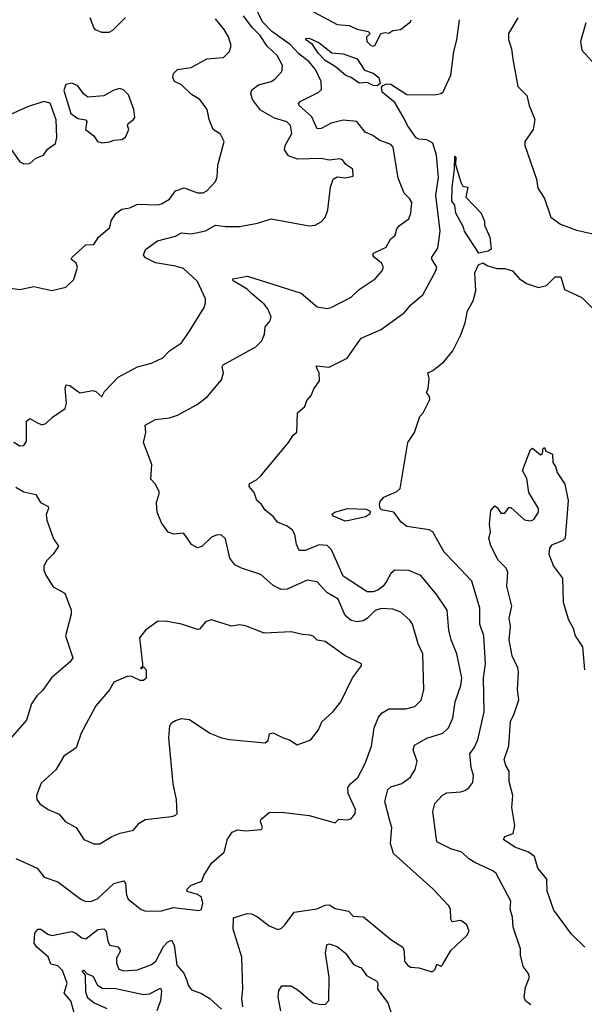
# Model space of a CAD drawing. Extents: x 1552294 to 1694791, y 811929 to 917222.
# Tile 250 of 256: x 1611294 to 1614124, y 880258 to 885195. Entities that reach past the tile are written whole.
import ezdxf

# ---------------------------------------------------------------- set-up
doc = ezdxf.new("R2010")
doc.units = 0

msp = doc.modelspace()

# ---------------------------------------------------------------- linework, layer by layer
at = {"layer": '0CON10XD'}
for points in [[(1613166.6, 884556.6), (1613155, 884569.4), (1613095, 884591.1), (1613064, 884615), (1613025, 884630.6), (1612984.1, 884684.1), (1612915, 884691.4), (1612855, 884676.9), (1612805, 884650), (1612785, 884648.1), (1612758.6, 884708.6), (1612694, 884765), (1612692, 884775), (1612700, 884785), (1612789.9, 884830.1), (1612806.9, 884845), (1612805, 884884.3), (1612776, 884945), (1612745, 884982.9), (1612693.2, 885023.2), (1612650.1, 885070.1), (1612557, 885135), (1612513, 885183), (1612485, 885233.9)], [(1612745.2, 885245.2), (1612885, 885170), (1612945, 885166), (1612985, 885147.5), (1613040, 885135), (1613050, 885125), (1613033, 885107), (1613033.3, 885085), (1613053.3, 885065), (1613065, 885062.5), (1613075, 885066.7), (1613103.9, 885126.1), (1613125, 885131.2), (1613145, 885127.5), (1613165, 885140), (1613202.5, 885145), (1613252.5, 885185), (1613256.7, 885195)], [(1611235, 883850.8), (1611295, 883842), (1611365, 883856.7), (1611455, 883837.5), (1611525, 883853.3), (1611565, 883892.5), (1611582.9, 883955), (1611577.5, 883975), (1611551.2, 883995), (1611557.5, 884005), (1611625, 884066.7), (1611665, 884067.5), (1611688, 884105), (1611745, 884153.3), (1611753, 884187), (1611776.3, 884223.7), (1611805, 884245.6), (1611845, 884252.1), (1611885, 884269.2), (1611982.6, 884267.4), (1612005, 884272.2), (1612045, 884295.6), (1612075, 884336.7), (1612117.5, 884352.5), (1612185, 884326.9), (1612213.2, 884326.8), (1612232.6, 884337.4), (1612275, 884384), (1612284.3, 884405), (1612286.9, 884465), (1612319.2, 884585), (1612300.9, 884620.9), (1612264.3, 884645), (1612243.3, 884695), (1612232.9, 884745), (1612197.5, 884795), (1612155, 884820.4), (1612105, 884867.7), (1612069.4, 884885), (1612062.1, 884905), (1612065.4, 884925), (1612085, 884945.4), (1612152.9, 884955), (1612232, 884998), (1612315, 885005.4), (1612345.8, 885035), (1612354.2, 885065), (1612339.8, 885109.8), (1612318.1, 885145), (1612275, 885199.4)], [(1611378.8, 883175), (1611404.3, 883164.3), (1611425, 883170.8), (1611457.9, 883202.1), (1611520.8, 883245), (1611528.5, 883271.5), (1611522.1, 883347.9), (1611526.1, 883363.9), (1611545, 883360.8), (1611595, 883323.8), (1611660, 883335), (1611675, 883330), (1611705.8, 883304.2), (1611719.5, 883330.5), (1611787.1, 883402.9), (1611884.3, 883455), (1611955, 883472.4), (1612010.6, 883499.4), (1612044.7, 883535.3), (1612104, 883575), (1612145, 883633.3), (1612218.3, 883751.7), (1612225.8, 883775), (1612225.6, 883795), (1612185, 883881.8), (1612115, 883947.2), (1612075, 883959.7), (1611975, 883975.8), (1611925, 884001.2), (1611914.2, 884014.2), (1611925, 884042), (1611985, 884085.5), (1612075, 884109.5), (1612105, 884125.5), (1612155, 884121.6), (1612225, 884135.6), (1612275, 884164.3), (1612325, 884157.3), (1612395, 884157.5), (1612485, 884174.2), (1612555, 884195.8), (1612745, 884160.8), (1612775, 884164.3), (1612805, 884180.8), (1612825, 884203.8), (1612838.9, 884241.1), (1612851.5, 884355), (1612864.6, 884395.4), (1612885, 884407.5), (1612925, 884402), (1612965, 884410), (1612963.3, 884445), (1612928.8, 884468.8), (1612912.3, 884492.3), (1612897.9, 884497.9), (1612845, 884491.2), (1612805, 884498.5), (1612685.9, 884495.9), (1612641.9, 884511.9), (1612621.7, 884541.7), (1612624.5, 884565), (1612658.2, 884625), (1612651.8, 884665), (1612632.6, 884682.6), (1612571.6, 884701.6), (1612500.6, 884740.6), (1612461.2, 884795), (1612452, 884825), (1612457, 884843), (1612491.5, 884868.5), (1612555, 884884.6), (1612573.4, 884896.6), (1612608.6, 884935), (1612610.6, 884965), (1612583.8, 885015), (1612535, 885062.5), (1612498.9, 885115), (1612458.4, 885155), (1612415, 885214)], [(1611824, 885206), (1611759.3, 885140.7), (1611739.8, 885130.2), (1611705, 885130.4), (1611674, 885144), (1611664.7, 885155), (1611647.7, 885205)], [(1612412.9, 880245), (1612407, 880287), (1612411.9, 880335), (1612407.1, 880495), (1612363.7, 880635), (1612365, 880691.4), (1612434.4, 880714.4), (1612455, 880712.1), (1612485, 880697.7), (1612545, 880651.1), (1612587.1, 880632.9), (1612605, 880638.8), (1612625, 880658.8), (1612669.6, 880720.4), (1612782.7, 880737.3), (1612825, 880755.4), (1612845, 880756.8), (1612875, 880739.4), (1612942, 880725), (1612965, 880700.8), (1613016.4, 880696.4), (1613155, 880582.5), (1613213.8, 880545), (1613220.8, 880525), (1613223.5, 880475), (1613237.5, 880455), (1613255, 880444.5), (1613295, 880441.9), (1613355, 880422.5), (1613365, 880422.5), (1613376.1, 880433.9), (1613385, 880460), (1613405, 880450), (1613413, 880457), (1613455, 880527.5), (1613535, 880603.8), (1613547.1, 880625), (1613535, 880657.1), (1613505, 880679.4), (1613462.5, 880672.5), (1613455.8, 880685.8), (1613452.5, 880735), (1613443.9, 880753.9), (1613365.8, 880835), (1613167.9, 881015), (1613153.1, 881065), (1613160, 881145), (1613148.7, 881178.7), (1613124.5, 881274.5), (1613139.4, 881335), (1613155, 881349.2), (1613210, 881365), (1613253.6, 881396.4), (1613275.6, 881435), (1613285.6, 881475), (1613265.7, 881535), (1613272.8, 881557.2), (1613335, 881592.2), (1613415, 881618.2), (1613443.5, 881645), (1613465, 881693.3), (1613476.2, 881775), (1613505, 881856.2), (1613509.7, 881895), (1613484.6, 882015), (1613456.4, 882085), (1613445.5, 882135), (1613437.3, 882235), (1613385, 882311.9), (1613305, 882407.5), (1613245, 882433.5), (1613175, 882434.5), (1613155, 882418.2), (1613132.4, 882377.6), (1613115, 882354.3), (1613089.2, 882335), (1613065, 882326.8), (1613035, 882326.8), (1612915, 882405.5), (1612856.5, 882536.5), (1612835, 882559.2), (1612795, 882562.8), (1612725, 882533.5), (1612694.1, 882534.1), (1612681.2, 882565), (1612673.5, 882613.5), (1612661.1, 882635), (1612635, 882655.6), (1612586, 882675), (1612563.6, 882703.6), (1612525, 882736.2), (1612505.7, 882765), (1612482.9, 882785), (1612469.5, 882825), (1612444.4, 882855), (1612445, 882870), (1612481.4, 882888.6), (1612502.7, 882907.3), (1612641.2, 883075), (1612665, 883112.5), (1612683.6, 883126.4), (1612686.1, 883223.9), (1612723.3, 883255), (1612733.3, 883285), (1612755, 883310), (1612767.5, 883345), (1612795.8, 883385), (1612794.4, 883425), (1612784.5, 883444.5), (1612780, 883460), (1612845, 883452), (1612935, 883497.1), (1613005, 883598.1), (1613105, 883641.9), (1613223.1, 883726.9), (1613254.2, 883765.8), (1613313.8, 883816.2), (1613380.5, 883935), (1613384.5, 883955), (1613360, 883995), (1613360, 884005), (1613390.5, 884049.5), (1613401.4, 884135), (1613380.3, 884315), (1613393.9, 884403.9), (1613383.2, 884515), (1613365, 884575.4), (1613335, 884593.1), (1613295, 884595.6), (1613281.9, 884601.9), (1613238, 884665), (1613223, 884697), (1613175, 884780.5), (1613111.5, 884831.5), (1613107.5, 884855), (1613114.4, 884865.6), (1613135, 884873.8), (1613155, 884871.3), (1613235, 884819.8), (1613375, 884817.8), (1613405, 884824.7), (1613416.1, 884833.9), (1613455, 884916), (1613469.3, 885035), (1613485.7, 885094.3), (1613499.2, 885195)], [(1613791.4, 885205), (1613744.5, 885125.5), (1613743.3, 885095), (1613759.1, 885049.1), (1613766.5, 884996.5), (1613790.3, 884860.3), (1613836.1, 884815), (1613847.1, 884765), (1613876.9, 884695), (1613867.1, 884645), (1613826.7, 884585), (1613825.6, 884565), (1613884.4, 884395), (1613890.9, 884350.9), (1613925, 884298), (1613956, 884205), (1614005, 884170), (1614085, 884139.1), (1614235, 884106.5)], [(1614131.4, 885178.6), (1614105.8, 885085), (1614112.3, 885042.3), (1614163.8, 884985)], [(1613085, 884863.1), (1613065, 884865.3), (1613035, 884880.5), (1612995, 884876.5), (1612955.7, 884905), (1612928, 884915), (1612875, 884960), (1612825, 884990), (1612791.3, 885025), (1612760.8, 885070.8), (1612726.2, 885095), (1612729.3, 885100.7), (1612745, 885102.5), (1612795, 885078.9), (1612858.1, 885028.1), (1612915, 885023.1), (1612985, 884999.1), (1613021.6, 884941.6), (1613066, 884926), (1613093.3, 884905), (1613100, 884875), (1613085, 884863.1)], [(1611705, 884578), (1611745, 884582), (1611765, 884591.2), (1611805, 884593.8), (1611823.9, 884606.1), (1611841.2, 884645), (1611833.3, 884665), (1611836.7, 884675), (1611865, 884693.8), (1611871.2, 884705), (1611866, 884745), (1611838.3, 884818.3), (1611813.6, 884843.6), (1611795, 884850), (1611765, 884842), (1611715, 884812.5), (1611635, 884806.2), (1611613.6, 884823.6), (1611585, 884863.8), (1611555, 884876.2), (1611525, 884870), (1611515, 884840), (1611550, 884725), (1611585, 884699.2), (1611625, 884693.3), (1611630, 884685), (1611623.3, 884645), (1611665, 884613.3), (1611684.4, 884584.4), (1611705, 884578)], [(1611235.8, 884565.8), (1611295, 884482.5), (1611315, 884472), (1611345, 884473.8), (1611375, 884501.2), (1611412.5, 884515), (1611433.3, 884545), (1611473.1, 884575), (1611480.4, 884605), (1611476.4, 884693.6), (1611445.8, 884775.8), (1611415, 884784), (1611332.2, 884757.8), (1611245, 884718)], [(1611275, 880988.9), (1611381.3, 880941.3), (1611416.2, 880896.2), (1611485, 880873.1), (1611600, 880785), (1611625, 880774.3), (1611655, 880775.5), (1611685, 880788.7), (1611765, 880863.3), (1611815, 880878), (1611824, 880864), (1611829.5, 880805), (1611838.1, 880785), (1611903.4, 880733.4), (1611925.4, 880724.6), (1612005, 880727.3), (1612065, 880743.8), (1612192, 880728), (1612205, 880733.8), (1612212.2, 880765), (1612205.6, 880795), (1612185, 880808.1), (1612134, 880824), (1612133.3, 880835), (1612153.8, 880855), (1612206.2, 880875), (1612216, 880905), (1612254.7, 880965.3), (1612318, 881022), (1612335, 881086.2), (1612358.7, 881121.3), (1612385, 881133.8), (1612425, 881128.8), (1612505.7, 881134.3), (1612511.2, 881145), (1612500, 881175), (1612502.5, 881185), (1612545, 881220), (1612605, 881221.9), (1612745, 881205.3), (1612875, 881167.5), (1612894, 881186), (1612935, 881182.7), (1612955, 881187.8), (1612975.3, 881214.7), (1612977.2, 881235), (1612940, 881315), (1612938.6, 881345), (1612952.9, 881365), (1612989.1, 881395), (1613026.2, 881465), (1613057.8, 881552.2), (1613070.4, 881645), (1613091.6, 881698.4), (1613110.8, 881719.2), (1613145, 881739.1), (1613229.6, 881740.4), (1613275, 881751.4), (1613306.3, 881783.7), (1613319.5, 881835), (1613315.4, 882015), (1613291.2, 882065), (1613263.3, 882165), (1613250, 882185), (1613205, 882224.3), (1613165, 882238.9), (1613105, 882243.1), (1613075, 882233.1), (1613037.8, 882195), (1613015, 882181.5), (1612985, 882176.2), (1612955, 882183.4), (1612925, 882207.5), (1612889.5, 882289.5), (1612832.7, 882322.7), (1612785, 882376.9), (1612735, 882385.6), (1612635, 882339.3), (1612605, 882337.5), (1612565, 882358.5), (1612502.6, 882412.6), (1612405, 882444.4), (1612371.7, 882461.7), (1612347.5, 882495), (1612325, 882592.5), (1612305, 882610), (1612283, 882613), (1612255, 882601.2), (1612206.8, 882553.2), (1612185, 882546.2), (1612154.1, 882564.1), (1612126.7, 882605), (1612115, 882620), (1612066.1, 882616.1), (1612037.5, 882625), (1612005, 882672.5), (1611982, 882725), (1611980, 882775), (1611994.2, 882825), (1611975, 882866.7), (1611950.7, 882890.7), (1611955.5, 882965.5), (1611913.8, 883075), (1611926.2, 883125), (1611922.7, 883162.7), (1611975, 883190.9), (1612045, 883199.2), (1612085, 883212.1), (1612183.5, 883265), (1612234.4, 883305), (1612305, 883388.8), (1612315.5, 883424.5), (1612308.1, 883455), (1612313.3, 883465), (1612477.8, 883555), (1612507.1, 883585), (1612521.2, 883618.8), (1612524.2, 883655), (1612549.1, 883685), (1612553.9, 883705), (1612537.1, 883745), (1612519, 883769), (1612455, 883822.5), (1612433.6, 883843.6), (1612363.3, 883885), (1612362.5, 883895), (1612435, 883909.4), (1612704.3, 883824.3), (1612785, 883756), (1612835, 883747.1), (1612855, 883751.4), (1612955, 883803.8), (1612995, 883842.5), (1613075, 883896.2), (1613110, 883935), (1613117.5, 883955), (1613108.1, 883975), (1613070.8, 884005), (1613064.2, 884015), (1613067.5, 884025), (1613130.6, 884055), (1613152, 884095), (1613175.4, 884114.6), (1613183.6, 884146.4), (1613197.2, 884162.8), (1613245, 884195.8), (1613254.7, 884225), (1613258.8, 884278.8), (1613248.5, 884298.5), (1613221.5, 884325), (1613191.2, 884401.2), (1613166.6, 884556.6)], [(1613595, 884024.2), (1613524, 884134), (1613518.4, 884155), (1613480.7, 884225), (1613474.5, 884265), (1613460.4, 884285), (1613460.9, 884355), (1613473.6, 884445), (1613475, 884510), (1613480, 884505), (1613478.3, 884468.3), (1613505, 884380), (1613515, 884360), (1613540, 884355), (1613530, 884305), (1613606.7, 884225), (1613623.3, 884185), (1613624.2, 884164.2), (1613650, 884105), (1613656.7, 884045), (1613642.5, 884035), (1613595, 884024.2)], [(1613856.2, 880256.2), (1613828.5, 880275), (1613822.5, 880295), (1613828.8, 880345), (1613850, 880395), (1613842.5, 880415), (1613817.7, 880447.7), (1613804, 880505), (1613803.9, 880536.1), (1613766.9, 880645), (1613764.6, 880694.6), (1613752.5, 880735), (1613755.6, 880775), (1613681.5, 880915), (1613665, 880927.9), (1613575, 880968.9), (1613545, 880987.5), (1613510.9, 881020.9), (1613455, 881037.5), (1613385, 881072.5), (1613364.4, 881225), (1613374.5, 881265), (1613413.4, 881306.6), (1613435, 881318.2), (1613505, 881322.9), (1613525, 881330), (1613545, 881343.8), (1613565, 881371.2), (1613569.1, 881405), (1613557.1, 881445), (1613549.4, 881515), (1613572.2, 881545), (1613590, 881585), (1613622.3, 881725), (1613618.5, 881895), (1613629.2, 881965), (1613620.9, 882105), (1613601.1, 882165), (1613599.6, 882245), (1613559.8, 882379.8), (1613472.6, 882472.6), (1613421.5, 882525), (1613365, 882628), (1613346.6, 882636.6), (1613235, 882654), (1613205.6, 882675.6), (1613168.8, 882725), (1613107, 882737), (1613100, 882745), (1613097.7, 882765), (1613101.1, 882778.9), (1613119.1, 882800.9), (1613185, 882830), (1613201.8, 882845), (1613239.5, 883075), (1613273.3, 883125), (1613300, 883205), (1613316.1, 883223.9), (1613349.3, 883290.7), (1613347.5, 883305), (1613333.3, 883325), (1613341.2, 883345), (1613346, 883396), (1613340, 883425), (1613365, 883436.7), (1613420.3, 883479.7), (1613465.8, 883534.2), (1613505.5, 883614.5), (1613526.9, 883675), (1613538.6, 883735), (1613566.2, 883785), (1613579.5, 883835), (1613574.6, 883925), (1613594.1, 883965.9), (1613615, 883976), (1613640.1, 883960.1), (1613685, 883947.1), (1613725, 883947.8), (1613763.3, 883935), (1613798, 883898), (1613835, 883872), (1613895, 883852.5), (1613935, 883862), (1613977.5, 883905), (1614005.8, 883905.8), (1614025, 883842.5), (1614112.3, 883802.3), (1614171.7, 883741.7)], [(1611265, 883077.1), (1611295, 883058.9), (1611315, 883060), (1611327.9, 883082.1), (1611327.9, 883182.1), (1611345, 883196.2), (1611378.8, 883175)], [(1614127.5, 880545), (1614059.3, 880609.3), (1613971.2, 880731.2), (1613938.2, 880825), (1613935.9, 880885), (1613891.2, 880941.2), (1613875, 881000), (1613845, 881020.9), (1613775, 881045.5), (1613719.4, 881085), (1613725, 881098.9), (1613767.5, 881115), (1613775.4, 881155.4), (1613760.6, 881245), (1613765.6, 881305), (1613747.3, 881375), (1613746.8, 881426.8), (1613731.1, 881455), (1613722, 881485), (1613745.4, 881555), (1613753.3, 881676.7), (1613772.7, 881715), (1613795.4, 881785), (1613790, 881835), (1613794.6, 881925), (1613791.2, 881945), (1613763.1, 882005), (1613746.9, 882085), (1613753.6, 882155), (1613748.2, 882195), (1613760.3, 882255), (1613735.5, 882355), (1613741.3, 882425), (1613732.7, 882445), (1613693.1, 882485), (1613655, 882557.5), (1613646, 882595), (1613653.3, 882625), (1613648.8, 882665), (1613656.2, 882735), (1613675, 882757.5), (1613688.3, 882748.3), (1613705, 882720), (1613725, 882721.2), (1613745, 882750), (1613755, 882750), (1613825, 882687.5), (1613855, 882682), (1613871.3, 882688.7), (1613894.2, 882725), (1613894.2, 882745), (1613846, 882825), (1613836.7, 882895), (1613814, 882935), (1613855, 883040), (1613865, 883047.5), (1613905, 883012.5), (1613915, 883020), (1613917.5, 883045), (1613925, 883050), (1613931.7, 883031.7), (1613965, 883016.7), (1613966.7, 882975), (1613980, 882955), (1613988.6, 882925), (1614025.8, 882865.8), (1614042.9, 882785), (1614028.6, 882595), (1614015, 882582.9), (1613959.3, 882560.7), (1613949.4, 882545), (1613945.6, 882515), (1613969.5, 882455), (1614015.4, 882395.4), (1614018.9, 882275), (1614045.3, 882185.3), (1614068.1, 882145), (1614078, 882105), (1614115, 882050), (1614125.8, 881935)], [(1611275, 882851.4), (1611315, 882828.1), (1611374.1, 882814.1), (1611397.5, 882775), (1611436.7, 882755), (1611438.8, 882745), (1611426.1, 882713.9), (1611430, 882685), (1611462.3, 882592.3), (1611487.5, 882555), (1611461.2, 882515), (1611427.9, 882482.1), (1611414.2, 882454.2), (1611414.2, 882435), (1611425, 882410), (1611461.3, 882351.3), (1611519.5, 882319.5), (1611552, 882235), (1611552, 882215), (1611524, 882105), (1611560.4, 881995), (1611546.9, 881975), (1611453.8, 881895), (1611408.2, 881831.8), (1611379.2, 881805), (1611353.1, 881765), (1611327.6, 881682.4), (1611233.8, 881576.2)], [(1612925, 882681.5), (1612866.7, 882705), (1612858.8, 882715), (1612874.3, 882725), (1612936.4, 882743.6), (1613030.8, 882740.8), (1613051.1, 882731.1), (1613049.5, 882715), (1613027.9, 882702.1), (1612945, 882684.6), (1612925, 882681.5)], [(1611665, 881062.5), (1611695, 881062.9), (1611755, 881100), (1611796.7, 881116.7), (1611865, 881130.8), (1611893.4, 881166.6), (1611922.2, 881185), (1612055, 881200), (1612073.8, 881205), (1612082.5, 881215), (1612079.2, 881285), (1612063, 881363), (1612041.5, 881595), (1612045.7, 881654.3), (1612055, 881668.8), (1612075, 881682), (1612105, 881692), (1612145, 881685.8), (1612247.6, 881617.6), (1612304.5, 881594.5), (1612345, 881585.7), (1612525, 881569.2), (1612539.4, 881580.6), (1612546.2, 881613.8), (1612565, 881619.2), (1612614, 881594), (1612646.7, 881585), (1612685, 881559.2), (1612753.8, 881585), (1612792, 881635), (1612808, 881675), (1612825, 881690), (1612865, 881725.8), (1612902.9, 881775), (1612962.5, 881895), (1613007.5, 881955), (1613007.5, 881965), (1612925, 882005.8), (1612825, 882078), (1612785, 882084), (1612764.4, 882104.4), (1612749.7, 882109.7), (1612712, 882112), (1612655, 882125.6), (1612518.8, 882118.8), (1612425, 882155.8), (1612395, 882160.8), (1612355, 882154), (1612255, 882185.6), (1612225, 882175.8), (1612195, 882140), (1612185, 882137.5), (1612105, 882164.2), (1612025, 882180), (1611985, 882177.5), (1611925, 882134.3), (1611894.2, 882095), (1611910, 881965), (1611910, 881950), (1611900, 881945), (1611905, 881940), (1611915, 881950), (1611927.5, 881935), (1611927, 881893), (1611915, 881882.5), (1611898.3, 881881.7), (1611855, 881902.5), (1611835, 881903.3), (1611765, 881873.8), (1611744, 881835), (1611675.6, 881754.4), (1611602.3, 881617.7), (1611576.5, 881545), (1611515, 881501.9), (1611475.4, 881434.6), (1611402.1, 881367.9), (1611378, 881305), (1611378.8, 881285), (1611395, 881264), (1611436.7, 881235), (1611491.4, 881211.4), (1611521.2, 881175), (1611577.5, 881145), (1611614.5, 881084.5), (1611665, 881062.5)], [(1611568.6, 880211.4), (1611550.8, 880275), (1611516.9, 880315), (1611531.8, 880365), (1611508.6, 880428.6), (1611485, 880451.1), (1611450.1, 880460.1), (1611435.8, 880495.8), (1611380.4, 880545), (1611366.2, 880565), (1611368.8, 880615), (1611385, 880635.6), (1611398.8, 880635), (1611435, 880610), (1611455, 880603.8), (1611555, 880622.8), (1611575.6, 880615.6), (1611605, 880591.2), (1611625, 880586.2), (1611685, 880633.3), (1611715, 880636.7), (1611727.3, 880625), (1611735, 880573.8), (1611745, 880555.7), (1611785, 880546.2), (1611795.5, 880535), (1611796.7, 880523.3), (1611779.5, 880490.5), (1611779.7, 880465), (1611790.6, 880435), (1611815, 880426.4), (1611885, 880431.2), (1611955, 880457.5), (1611975.9, 880475), (1612015, 880547.9), (1612035, 880569.5), (1612055, 880579.2), (1612067.3, 880555), (1612082.2, 880455), (1612117.1, 880415), (1612131.9, 880378.1), (1612140.2, 880350.2), (1612155, 880330.8), (1612205, 880312.5), (1612247.2, 880287.2), (1612304.5, 880234.5)], [(1612603.3, 880225), (1612590, 880295), (1612593.2, 880326.8), (1612608.3, 880351.7), (1612655, 880350.5), (1612690.1, 880330.1), (1612737.4, 880287.4), (1612765, 880266), (1612795, 880258.9), (1612825, 880257.1), (1612843, 880277), (1612844.5, 880395), (1612827.5, 880515), (1612832.7, 880557.3), (1612845, 880561.2), (1612885, 880547.5), (1612927.5, 880515), (1612967.8, 880457.8), (1613005, 880441.8), (1613032.2, 880402.2), (1613084.3, 880375), (1613089.2, 880365), (1613086.9, 880335), (1613139.6, 880265), (1613162.1, 880195)], [(1611732.5, 880235), (1611665, 880265.2), (1611635, 880289.6), (1611625, 880320), (1611623.8, 880403.8), (1611607.5, 880425), (1611615, 880430), (1611631.2, 880411.2), (1611660.3, 880400.3), (1611683.7, 880355), (1611708.5, 880338.5), (1611775, 880338.4), (1611915, 880306.9), (1611945, 880310.9), (1611999.5, 880339.5), (1612004.4, 880325), (1611999.5, 880275), (1611981.5, 880225)]]:
    msp.add_lwpolyline(points, dxfattribs=at)

doc.saveas('drawing.dxf')
